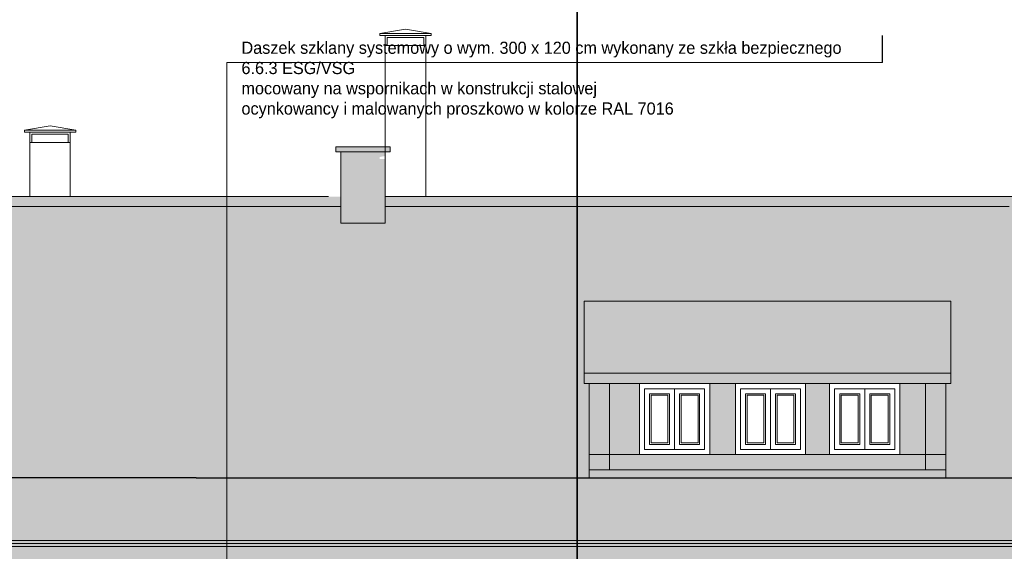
# Model space of a CAD drawing. Header units: millimetres. Extents: x -587 to 358276, y -26688 to 221215.
# Tile 30 of 256: x 961 to 1935, y 11194 to 11719. Entities that reach past the tile are written whole.
import ezdxf
from ezdxf.lldxf.tags import DXFTag

# ---------------------------------------------------------------- set-up
doc = ezdxf.new("R2010")
doc.units = ezdxf.units.MM
doc.header["$MEASUREMENT"] = 0
doc.layers.add('a3', color=3, linetype='Continuous', lineweight=30, plot=False)
for name, color, linetype, lineweight in [('A_l.widokowa', 250, 'Continuous', 18), ('A_linie widokowe', 5, 'Continuous', 18), ('l.przerywana', 104, 'ICAD_ISO03W100', 5), ('l.widokowa', 140, 'Continuous', 15), ('l.wypełnien', 253, 'Continuous', 5), ('wymiarowanie', 176, 'Continuous', 9)]:
    doc.layers.add(name, color=color, linetype=linetype, lineweight=lineweight)
tags = doc.linetypes.add('ICAD_ISO03W100', pattern=[30, 12, -18]).pattern_tags.tags
tags[6:7] = [DXFTag(74, 4), DXFTag(75, 0), DXFTag(340, '0'), DXFTag(46, 1.0), DXFTag(50, 0.0), DXFTag(44, 0.0), DXFTag(45, 0.0)]
tags[4:5] = [DXFTag(74, 4), DXFTag(75, 0), DXFTag(340, '0'), DXFTag(46, 1.0), DXFTag(50, 0.0), DXFTag(44, 0.0), DXFTag(45, 0.0)]

msp = doc.modelspace()

# ---------------------------------------------------------------- hatches: boundary and pattern name
at = {"layer": 'l.wypełnien'}
h = msp.add_hatch(color=252, dxfattribs=at)
h.paths.add_polyline_path([(1278.76, 11534.45), (1278.76, 11588.45), (1322.71, 11588.45), (1322.71, 11584.45), (1317.37, 11583.55), (1317.37, 11581.55), (1322.71, 11581.55), (1322.71, 11556.55), (1322.71, 11544.45), (1322.71, 11534.45), (1322.71, 11518), (1278.76, 11518)])
h.paths.add_polyline_path([(1273.76, 11593.45), (1273.76, 11588.45), (1278.76, 11588.45), (1322.71, 11588.45), (1327.71, 11588.45), (1327.71, 11593.45)])
h = msp.add_hatch(color=252, dxfattribs=at)
h.paths.add_polyline_path([(189.94, 11544.45), (-268.48, 11269.64), (-405.6, 11204.6), (-406.57, 11204.6), (-407.49, 11204.18), (-409.31, 11198.98), (-423.83, 11198.98), (-424.71, 11198.24, 0.414214), (-415.71, 11189.24), (-406.23, 11189.24), (-406.23, 11181.06), (2674.91, 11181.06), (2674.91, 11189.24), (2684.4, 11189.24, 0.403698), (2693.17, 11197.7), (2692.65, 11198.99), (2678, 11198.98), (2676.17, 11204.18), (2675.26, 11204.6), (2674.28, 11204.6), (2537.49, 11269.44), (2078.75, 11544.45)])
h.paths.add_polyline_path([(439.73, 11359.71), (809.93, 11359.71), (809.93, 11266.72), (439.73, 11266.72)], flags=16)
h.paths.add_polyline_path([(1524.31, 11359.71), (1876.73, 11359.71), (1876.73, 11266.72), (1524.31, 11266.72)], flags=16)
h = msp.add_hatch(dxfattribs=at)
h.set_pattern_fill('SPANTILE', scale=17, style=0)
h.set_pattern_definition([(274.9697, (167.9877, -2283.873), (-16.99985222, 204.000017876), [15.699024, -376.776457]), (180, (169.348, -2299.513), (-17, -17), [1.36, -15.64]), (0, (152.348, -2300.873), (17, 17), [4.76, -12.24]), (90, (157.108, -2300.873), (-17, 17), [1.7, -15.3]), (270, (167.988, -2299.173), (17, -17), [1.7, -15.3]), (0, (167.988, -2300.873), (17, 17), [1.36, -15.64]), (0, (152.348, -2299.513), (17, 17), [3.4, -13.6]), (85.0303, (155.7477, -2299.513), (16.99985222, 204.000017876), [15.699024, -376.776457]), (52.6961, (155.7477, -2298.663), (-220.999760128, -289.00018261), [4.488136, -444.32475]), (18.4349, (158.4677, -2295.093), (34.0000074, 16.9999729), [4.300694, -49.458015]), (341.5651, (162.5477, -2293.733), (-34.0000074, 16.9999729), [4.300694, -49.458015]), (307.3039, (166.6277, -2295.093), (220.999760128, -289.00018261), [4.488136, -444.32475]), (20.2249, (159.3177, -2296.283), (-186.999953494, -68.000141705), [3.442245, -340.781524]), (339.7751, (162.5477, -2295.093), (186.999953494, -68.000141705), [3.442245, -340.781524]), (307.4054, (165.7777, -2296.283), (170.000169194, -220.999871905), [3.638153, -360.177725]), (52.5946, (157.1077, -2299.173), (-170.000169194, -220.999871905), [3.638153, -360.177725])])
h.paths.add_polyline_path([(2532.86, 11261.72), (2653.28, 11204.6), (-381.58, 11204.6), (-260.78, 11261.74), (193.78, 11534.45), (1278.76, 11534.45), (1278.76, 11518), (1322.71, 11518), (1322.71, 11534.45), (1939.21, 11534.45), (1939.21, 11505.07), (1999.21, 11505.07), (1999.21, 11534.45), (2077.92, 11534.45)])
h.paths.add_polyline_path([(439.73, 11359.71), (809.93, 11359.71), (809.93, 11266.72), (439.73, 11266.72)], flags=16)
h.paths.add_polyline_path([(1524.31, 11359.71), (1876.73, 11359.71), (1876.73, 11266.72), (1524.31, 11266.72)], flags=16)
h = msp.add_hatch(color=252, dxfattribs=at)
h.paths.add_polyline_path([(1856.73, 11274.71), (1856.73, 11289.71), (1831.33, 11289.71), (1761.9, 11289.71), (1738.2, 11289.71), (1668.77, 11289.71), (1643.37, 11289.71), (1573.94, 11289.71), (1544.31, 11289.71), (1544.31, 11274.71)])
h.paths.add_polyline_path([(1876.73, 11266.72), (1876.73, 11274.71), (1856.73, 11274.71), (1544.31, 11274.71), (1524.31, 11274.71), (1524.31, 11266.72)])
h.paths.add_polyline_path([(1524.31, 11274.71), (1544.31, 11274.71), (1544.31, 11289.71), (1524.31, 11289.71)])
h.paths.add_polyline_path([(1856.73, 11274.71), (1876.73, 11274.71), (1876.73, 11289.71), (1856.73, 11289.71)])
at = {"layer": 'wymiarowanie', "true_color": 0xfccd20}
h = msp.add_hatch(color=40, dxfattribs=at)
h.paths.add_polyline_path([(1856.73, 11289.71), (1876.73, 11289.71), (1876.73, 11359.89), (1856.73, 11359.89)])
h.paths.add_polyline_path([(1524.31, 11289.71), (1544.31, 11289.71), (1544.31, 11359.89), (1524.31, 11359.89)])
h = msp.add_hatch(color=40, dxfattribs=at)
h.paths.add_polyline_path([(1544.31, 11359.71), (1573.94, 11359.71), (1573.94, 11289.71), (1544.31, 11289.71)])
h.paths.add_polyline_path([(1643.37, 11359.71), (1668.77, 11359.71), (1668.77, 11289.71), (1643.37, 11289.71)])
h.paths.add_polyline_path([(1831.33, 11359.71), (1856.73, 11359.71), (1856.73, 11289.71), (1831.33, 11289.71)])
h.paths.add_polyline_path([(1738.2, 11359.71), (1761.9, 11359.71), (1761.9, 11289.71), (1738.2, 11289.71)])

# ---------------------------------------------------------------- linework, layer by layer
at = {"layer": 'a3'}
for points in [[(-587.44, 11728.5), (-587.44, 10243.5), (1512.56, 10243.5), (1512.56, 11728.5), (-587.44, 11728.5)], [(1512.56, 11728.5), (1512.56, 10243.5), (3612.56, 10243.5), (3612.56, 11728.5), (1512.56, 11728.5)]]:
    msp.add_lwpolyline(points, dxfattribs=at)
at = {"layer": 'A_l.widokowa', "color": 7}
for p, q in [((1317.37, 11705.45), (1342.71, 11709.72)), ((1368.06, 11705.45), (1342.71, 11709.72)), ((1317.37, 11705.45), (1342.71, 11705.45)), ((1368.06, 11705.45), (1342.71, 11705.45)), ((966.1, 11609.94), (991.45, 11614.21)), ((966.1, 11609.94), (991.45, 11609.94)), ((1016.79, 11609.94), (991.45, 11614.21)), ((1016.79, 11609.94), (991.45, 11609.94))]:
    msp.add_line(p, q, dxfattribs=at)
for points in [[(1322.71, 11703.45), (1317.37, 11703.45), (1317.37, 11705.45)], [(1322.71, 11678.45), (1322.71, 11703.45), (1362.71, 11703.45), (1362.71, 11678.45)], [(1324.71, 11693.45), (1324.71, 11701.45), (1360.71, 11701.45), (1360.71, 11693.45)], [(1362.71, 11703.45), (1368.06, 11703.45), (1368.06, 11705.45)], [(971.45, 11607.94), (966.1, 11607.94), (966.1, 11609.94)], [(1011.45, 11607.94), (1016.79, 11607.94), (1016.79, 11609.94)], [(971.45, 11582.94), (971.45, 11607.94), (1011.45, 11607.94), (1011.45, 11582.94)], [(973.45, 11597.94), (973.45, 11605.94), (1009.45, 11605.94), (1009.45, 11597.94)]]:
    msp.add_lwpolyline(points, dxfattribs=at)
at = {"layer": 'A_l.widokowa'}
for points in [[(1322.71, 11693.45), (1362.71, 11693.45), (1362.71, 11544.45), (1322.71, 11544.45)], [(971.45, 11597.94), (1011.45, 11597.94), (1011.45, 11544.45), (971.45, 11544.45)]]:
    msp.add_lwpolyline(points, close=True, dxfattribs=at)
at = {"layer": 'A_linie widokowe', "color": 7, "linetype": 'Continuous', "lineweight": -2}
for points in [[(1135.85, 11266.72), (-252.82, 11266.72)], [(1135.85, 11266.72), (2524.53, 11266.72)]]:
    msp.add_lwpolyline(points, dxfattribs=at)
at = {"layer": 'l.przerywana', "color": 7, "ltscale": 0.3}
for p, q in [((1544.31, 11359.71), (1544.31, 11274.71)), ((1856.73, 11359.71), (1856.73, 11274.71))]:
    msp.add_line(p, q, dxfattribs=at)
at = {"layer": 'l.widokowa', "color": 7}
for p, q in [((1327.71, 11593.45), (1273.76, 11593.45)), ((1273.76, 11593.45), (1273.76, 11588.45)), ((1327.71, 11593.45), (1327.71, 11588.45)), ((1327.71, 11588.45), (1273.76, 11588.45)), ((1278.76, 11588.45), (1278.76, 11518)), ((1322.71, 11588.45), (1322.71, 11518)), ((345.91, 11544.45), (1134.34, 11544.45)), ((1266.57, 11544.45), (1134.34, 11544.45)), ((2078.75, 11544.45), (1322.71, 11544.45)), ((384.01, 11534.45), (1134.34, 11534.45)), ((1266.57, 11534.45), (1134.34, 11534.45)), ((1939.21, 11534.45), (1322.71, 11534.45)), ((1278.76, 11518), (1322.71, 11518)), ((1519.31, 11441.26), (1519.31, 11359.89)), ((1881.73, 11441.26), (1519.31, 11441.26)), ((1881.73, 11441.08), (1881.73, 11359.71)), ((1881.73, 11370.14), (1519.31, 11370.14)), ((1881.73, 11359.89), (1519.31, 11359.89)), ((1524.31, 11359.71), (1524.31, 11266.72)), ((1876.73, 11359.71), (1876.73, 11266.72))]:
    msp.add_line(p, q, dxfattribs=at)
at = {"layer": 'l.widokowa', "color": 7, "ltscale": 0.3}
for p, q in [((1876.73, 11289.71), (1524.31, 11289.71)), ((1876.73, 11274.71), (1524.31, 11274.71))]:
    msp.add_line(p, q, dxfattribs=at)
at = {"layer": 'l.widokowa', "color": 7}
for points in [[(190.76, 11534.45), (-264.18, 11261.72), (-384.6, 11204.6), (2653.28, 11204.6), (2532.86, 11261.72), (2077.92, 11534.45), (1999.21, 11534.45)], [(1278.76, 11534.45), (190.76, 11534.45)], [(1939.21, 11534.45), (1322.71, 11534.45)], [(-408.32, 11201.8), (1135.85, 11201.8)], [(-406.57, 11204.6), (1135.85, 11204.6)], [(2675.26, 11204.6), (1135.85, 11204.6)], [(2677.01, 11201.8), (1135.85, 11201.8)], [(-423.83, 11198.98), (1135.85, 11198.98)], [(2692.52, 11198.98), (1135.85, 11198.98)]]:
    msp.add_lwpolyline(points, dxfattribs=at)
for points in [[(1524.31, 11359.71), (1876.73, 11359.71), (1876.73, 11266.72), (1524.31, 11266.72)], [(1643.37, 11359.71), (1573.94, 11359.71), (1573.94, 11289.71), (1643.37, 11289.71)], [(1738.2, 11359.71), (1668.77, 11359.71), (1668.77, 11289.71), (1738.2, 11289.71)], [(1831.33, 11359.71), (1761.9, 11359.71), (1761.9, 11289.71), (1831.33, 11289.71)]]:
    msp.add_lwpolyline(points, close=True, dxfattribs=at)
at = {"layer": 'l.wypełnien', "color": 7}
for p, q in [((1166.31, 11148.96), (1166.31, 11676.84)), ((1166.31, 11676.84), (1814.17, 11676.84))]:
    msp.add_line(p, q, dxfattribs=at)
for points in [[(1578.94, 11354.71), (1608.66, 11354.71), (1608.66, 11294.71), (1578.94, 11294.71)], [(1583.94, 11349.71), (1603.66, 11349.71), (1603.66, 11299.71), (1583.94, 11299.71)], [(1585.44, 11348.21), (1602.16, 11348.21), (1602.16, 11301.21), (1585.44, 11301.21)], [(1638.37, 11354.71), (1608.66, 11354.71), (1608.66, 11294.71), (1638.37, 11294.71)], [(1633.37, 11349.71), (1613.66, 11349.71), (1613.66, 11299.71), (1633.37, 11299.71)], [(1631.87, 11348.21), (1615.16, 11348.21), (1615.16, 11301.21), (1631.87, 11301.21)], [(1673.77, 11354.71), (1703.48, 11354.71), (1703.48, 11294.71), (1673.77, 11294.71)], [(1678.77, 11349.71), (1698.48, 11349.71), (1698.48, 11299.71), (1678.77, 11299.71)], [(1680.27, 11348.21), (1696.98, 11348.21), (1696.98, 11301.21), (1680.27, 11301.21)], [(1733.2, 11354.71), (1703.48, 11354.71), (1703.48, 11294.71), (1733.2, 11294.71)], [(1728.2, 11349.71), (1708.48, 11349.71), (1708.48, 11299.71), (1728.2, 11299.71)], [(1726.7, 11348.21), (1709.98, 11348.21), (1709.98, 11301.21), (1726.7, 11301.21)], [(1766.9, 11354.71), (1796.62, 11354.71), (1796.62, 11294.71), (1766.9, 11294.71)], [(1771.9, 11349.71), (1791.62, 11349.71), (1791.62, 11299.71), (1771.9, 11299.71)], [(1773.4, 11348.21), (1790.12, 11348.21), (1790.12, 11301.21), (1773.4, 11301.21)], [(1826.33, 11354.71), (1796.62, 11354.71), (1796.62, 11294.71), (1826.33, 11294.71)], [(1821.33, 11349.71), (1801.62, 11349.71), (1801.62, 11299.71), (1821.33, 11299.71)], [(1819.83, 11348.21), (1803.12, 11348.21), (1803.12, 11301.21), (1819.83, 11301.21)]]:
    msp.add_lwpolyline(points, close=True, dxfattribs=at)
at = {"layer": 'wymiarowanie', "lineweight": 30}
msp.add_line((1814.17, 11676.84), (1814.17, 11703.54), dxfattribs=at)
at = {"layer": 'wymiarowanie', "color": 7}
for points in [[(1638.37, 11354.71), (1578.94, 11354.71), (1578.94, 11294.71), (1638.37, 11294.71)], [(1733.2, 11354.71), (1673.77, 11354.71), (1673.77, 11294.71), (1733.2, 11294.71)], [(1826.33, 11354.71), (1766.9, 11354.71), (1766.9, 11294.71), (1826.33, 11294.71)]]:
    msp.add_lwpolyline(points, close=True, dxfattribs=at)

# ---------------------------------------------------------------- texts
at = {"layer": 'wymiarowanie', "insert": (1180.61, 11717.39), "char_height": 12, "width": 621.5287, "attachment_point": 1}
msp.add_mtext('\\pxqr;{\\fCentury Gothic|b0|i0|c238|p34;\\P\\pql;Daszek szklany systemowy o wym. 300 x 120 cm wykonany ze szkła bezpiecznego 6.6.3 ESG/VSG\\Pmocowany na wspornikach w konstrukcji stalowej \\Pocynkowancy i malowanych proszkowo w kolorze RAL 7016}', dxfattribs=at)

doc.saveas('drawing.dxf')
